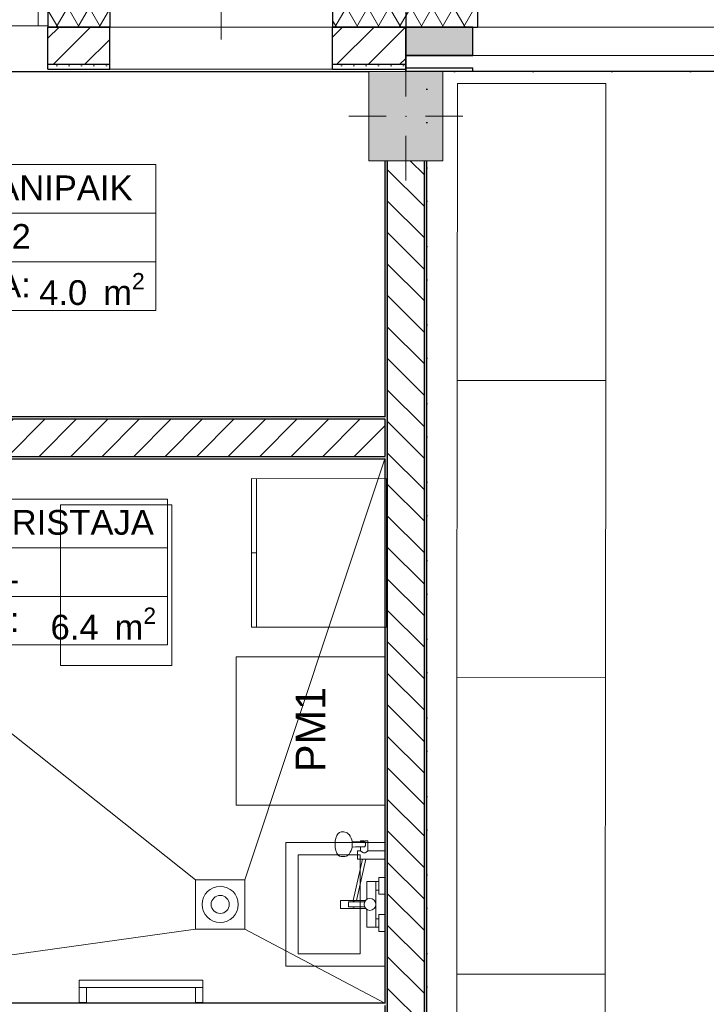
# Model space of a CAD drawing. Header units: millimetres. Extents: x -63554 to 200, y -19084 to 40052.
# Tile 55 of 120: x -37000 to -34226, y -3880 to 100. Entities that reach past the tile are written whole.
import ezdxf
from ezdxf.enums import TextEntityAlignment as Align

# ---------------------------------------------------------------- set-up
doc = ezdxf.new("R2010")
doc.units = ezdxf.units.MM
doc.header["$MEASUREMENT"] = 0
doc.set_wipeout_variables(frame=1)
doc.linetypes.add('Dotted', pattern=[317.499995, 0, -317.499995])
doc.linetypes.add('Wipeout_Contour', pattern=[1000, 0, -1000])
for name, color, linetype in [('1233_Postid', 7, 'Continuous'), ('1241_Välisseinad', 7, 'Continuous'), ('Archicad Windows', 7, 'Continuous'), ('New_014_Ruumi netopind', 7, 'Continuous'), ('New_1241_Välisseinad', 7, 'Continuous'), ('New_1311_Vaheseinad', 7, 'Continuous'), ('New_1321_Põranda kattetarindid', 7, 'Continuous'), ('New_Archicad Door Markers', 7, 'Continuous'), ('New_Archicad Doors', 7, 'Continuous'), ('New_Archicad Window Markers', 7, 'Continuous'), ('New_Archicad Windows', 7, 'Continuous'), ('New_SA- santehnika', 7, 'Continuous'), ('New_SA-mööbel', 7, 'Continuous')]:
    doc.layers.add(name, color=color, linetype=linetype)
for name, color, linetype, lineweight in [('1233_Postid_Pen_No__1', 7, 'Continuous', 13), ('1233_Postid_Pen_No__101', 252, 'Continuous', 13), ('1241_Välisseinad_Pen_No__1', 7, 'Continuous', 13), ('1241_Välisseinad_Pen_No__101', 252, 'Continuous', 13), ('1241_Välisseinad_Pen_No__41', 7, 'Continuous', 25), ('_trapid_Pen_No__141', 7, 'Continuous', 20), ('Archicad Windows_Pen_No__101', 252, 'Continuous', 13), ('New_1241_Välisseinad_Pen_No__101', 252, 'Continuous', 13), ('New_1241_Välisseinad_Pen_No__41', 7, 'Continuous', 25), ('New_1311_Vaheseinad_Pen_No__101', 252, 'Continuous', 13), ('New_1311_Vaheseinad_Pen_No__41', 7, 'Continuous', 25), ('New_1321_Põranda kattetarindid_Pen_No__41', 7, 'Continuous', 25), ('New_Archicad Door Markers_Pen_No__7', 7, 'Continuous', 35), ('New_Archicad Doors_Pen_No__101', 252, 'Continuous', 13), ('New_Archicad Window Markers_Pen_No__1', 7, 'Continuous', 13), ('New_Archicad Window Markers_Pen_No__7', 7, 'Continuous', 35), ('New_Archicad Windows_Pen_No__101', 252, 'Continuous', 13), ('New_Archicad Zone Stamps_Pen_No__1', 7, 'Continuous', 13), ('New_Archicad Zone Stamps_Pen_No__7', 7, 'Continuous', 35), ('New_SA- santehnika_Pen_No__101', 252, 'Continuous', 13), ('New_SA-mööbel_Pen_No__101', 252, 'Continuous', 13)]:
    doc.layers.add(name, color=color, linetype=linetype, lineweight=lineweight)
doc.layers.add('New_Archicad Door Markers_Pen_No__5', color=7, linetype='Continuous', lineweight=25, true_color=0x40a5ff)
doc.layers.add('New_SA-mööbel_Pen_No__86', color=7, linetype='Continuous', lineweight=20, true_color=0x5555ff)
doc.styles.add('GENERATED_STYLE_1', font='arial.ttf')
doc.styles.add('GENERATED_STYLE_2', font='arial.ttf')
pattern_1 = [(0, (0, 0), (0, 86.60254), [0, -50]), (0, (25, 43.3), (0, 86.60254), [0, -50])]
pattern_2 = [(60, (0, 0), (-64.9519, 37.5), []), (120, (0, 0), (64.9519, 37.5), [])]
pattern_3 = [(45, (0, 0), (-63.6396, 63.6396), [])]

# ---------------------------------------------------------------- blocks, each defined once
blk = doc.blocks.new('KORISTAJA_111_24_1', base_point=(-36858, -2132.7))
at = {"layer": 'New_Archicad Zone Stamps_Pen_No__1', "color": 7, "linetype": 'Continuous', "lineweight": 13}
for p, q in [((-36403.5, -1838.1), (-37312.5, -1838.1)), ((-37312.5, -1838.1), (-37312.5, -2427.4)), ((-37312.5, -1838.1), (-36403.5, -1838.1)), ((-37312.5, -2034.5), (-37312.5, -1838.1)), ((-36403.5, -2427.4), (-36403.5, -1838.1)), ((-36403.5, -1838.1), (-36403.5, -2034.5)), ((-36403.5, -2034.5), (-37312.5, -2034.5)), ((-37312.5, -2034.5), (-36403.5, -2034.5)), ((-37312.5, -2230.9), (-37312.5, -2034.5)), ((-36403.5, -2034.5), (-36403.5, -2230.9)), ((-36403.5, -2230.9), (-37312.5, -2230.9)), ((-37312.5, -2230.9), (-36403.5, -2230.9)), ((-37312.5, -2427.4), (-37312.5, -2230.9)), ((-36403.5, -2230.9), (-36403.5, -2427.4)), ((-37312.5, -2427.4), (-36403.5, -2427.4)), ((-36403.5, -2427.4), (-37312.5, -2427.4))]:
    blk.add_line(p, q, dxfattribs=at)
at = {"layer": 'New_Archicad Zone Stamps_Pen_No__7', "color": 7, "lineweight": 35, "insert": (-36875.4, -2276.2), "char_height": 100, "attachment_point": 1, "style": 'GENERATED_STYLE_2'}
blk.add_mtext('\\A1;{\\pql;\\pt0,350;\\fArial|b0|i0|c0|p0;\\W1.000000;6.4\\fArial|b0|i0|c0|p0;\\W1.000000;\\A1{\\H.66x;\\S^  ;}\\fArial|b0|i0|c0|p0;\\W1.000000; m\\fArial|b0|i0|c0|p0;\\W1.000000;\\A1{\\H.66x;\\S2^  ;}}', dxfattribs=at)
at = {"layer": 'New_Archicad Zone Stamps_Pen_No__7', "color": 7, "lineweight": 35, "style": 'GENERATED_STYLE_2'}
for tag, p in [('DUMMY_861', (-36482.1, -1857.7)), ('ROOM_NAME', (-37234, -1881.9)), ('DUMMY_862', (-36482.1, -2054.2)), ('ROOM_NUMBER', (-37234, -2078.3)), ('ceilingCode', (-37234, -2274.7))]:
    blk.add_attdef(tag, text='', height=100, dxfattribs=at).set_placement(p, align=Align.TOP_LEFT)
blk = doc.blocks.new('PANIPAIK_112_31_1', base_point=(-37070.7, -780.5))
at = {"layer": 'New_Archicad Zone Stamps_Pen_No__1', "color": 7, "linetype": 'Continuous', "lineweight": 13}
for p, q in [((-36449.4, -485.9), (-37266.6, -485.9)), ((-37266.6, -485.9), (-37266.6, -1075.2)), ((-37266.6, -485.9), (-36449.4, -485.9)), ((-37266.6, -682.3), (-37266.6, -485.9)), ((-36449.4, -1075.2), (-36449.4, -485.9)), ((-36449.4, -485.9), (-36449.4, -682.3)), ((-36449.4, -682.3), (-37266.6, -682.3)), ((-37266.6, -682.3), (-36449.4, -682.3)), ((-37266.6, -878.7), (-37266.6, -682.3)), ((-36449.4, -682.3), (-36449.4, -878.7)), ((-36449.4, -878.7), (-37266.6, -878.7)), ((-37266.6, -878.7), (-36449.4, -878.7)), ((-37266.6, -1075.2), (-37266.6, -878.7)), ((-36449.4, -878.7), (-36449.4, -1075.2)), ((-37266.6, -1075.2), (-36449.4, -1075.2)), ((-36449.4, -1075.2), (-37266.6, -1075.2))]:
    blk.add_line(p, q, dxfattribs=at)
at = {"layer": 'New_Archicad Zone Stamps_Pen_No__7', "color": 7, "lineweight": 35, "insert": (-36921.3, -924), "char_height": 100, "attachment_point": 1, "style": 'GENERATED_STYLE_2'}
blk.add_mtext('\\A1;{\\pql;\\pt0,350;\\fArial|b0|i0|c0|p0;\\W1.000000;4.0\\fArial|b0|i0|c0|p0;\\W1.000000;\\A1{\\H.66x;\\S^  ;}\\fArial|b0|i0|c0|p0;\\W1.000000; m\\fArial|b0|i0|c0|p0;\\W1.000000;\\A1{\\H.66x;\\S2^  ;}}', dxfattribs=at)
at = {"layer": 'New_Archicad Zone Stamps_Pen_No__7', "color": 7, "lineweight": 35, "style": 'GENERATED_STYLE_2'}
for tag, p in [('DUMMY_861', (-36528, -505.5)), ('ROOM_NAME', (-37188.1, -529.7)), ('DUMMY_862', (-36528, -702)), ('ROOM_NUMBER', (-37188.1, -726.1)), ('ceilingCode', (-37188.1, -922.5))]:
    blk.add_attdef(tag, text='', height=100, dxfattribs=at).set_placement(p, align=Align.TOP_LEFT)
blk = doc.blocks.new('Slab_159_1', base_point=(-29375, -12510.1))
at = {"layer": 'New_1321_Põranda kattetarindid_Pen_No__41', "color": 7, "linetype": 'Dotted', "lineweight": 25, "flags": 128}
blk.add_lwpolyline([(-29375, -12510.1), (-17230, -12510.1), (-17230, -110), (-35355, -110), (-35355, -6260), (-29375, -6260)], close=True, dxfattribs=at)
blk = doc.blocks.new('Opening_6_1')
at = {"color": 254, "linetype": 'Wipeout_Contour', "lineweight": 0, "ltscale": 123661.858212}
blk.add_wipeout([(-35440, -110), (-26390, -110), (-26390, 210), (-35440, 210)], dxfattribs=at).dxf.layer = '1241_Välisseinad'
at = {"layer": '1241_Välisseinad_Pen_No__1', "color": 7, "linetype": 'Continuous', "lineweight": 13, "flags": 128}
for points in [[(-35440, 210), (-35440, -110)], [(-35440, -110), (-26390, -110)]]:
    blk.add_lwpolyline(points, dxfattribs=at)
blk = doc.blocks.new('Wall_35_1', base_point=(-35440, -1675))
at = {"layer": 'New_1311_Vaheseinad_Pen_No__101', "linetype": 'Continuous', "lineweight": 13}
h = blk.add_hatch(dxfattribs=at)
h.set_pattern_fill('PLASTER_0001', color=252, style=0, pattern_type=2)
h.set_pattern_definition(pattern_1)
h.paths.add_polyline_path([(-35525, -1505), (-38430, -1505), (-38430, -1515), (-35525, -1515)])
h = blk.add_hatch(dxfattribs=at)
h.set_pattern_fill('MASONRY_BLOCK_0001', color=252, style=0, pattern_type=2)
h.set_pattern_definition([(225, (0, 0), (-63.6396, 63.6396), [])])
h.paths.add_polyline_path([(-35525, -1515), (-38430, -1515), (-38430, -1665), (-35525, -1665)])
h = blk.add_hatch(dxfattribs=at)
h.set_pattern_fill('PLASTER_0001', color=252, style=0, pattern_type=2)
h.set_pattern_definition(pattern_1)
h.paths.add_polyline_path([(-38430, -1675), (-35525, -1675), (-35525, -1665), (-38430, -1665)])
at = {"layer": 'New_1311_Vaheseinad_Pen_No__41', "color": 7, "linetype": 'Continuous', "lineweight": 25}
for p, q in [((-35525, -1515), (-38430, -1515)), ((-38430, -1665), (-35525, -1665))]:
    blk.add_line(p, q, dxfattribs=at)
at = {"layer": 'New_1311_Vaheseinad_Pen_No__41', "color": 7, "linetype": 'Continuous', "lineweight": 25, "flags": 128}
for points in [[(-35525, -1505), (-38430, -1505)], [(-35525, -1515), (-35525, -1665)], [(-38430, -1675), (-35525, -1675)]]:
    blk.add_lwpolyline(points, dxfattribs=at)
blk = doc.blocks.new('Wall_42_1', base_point=(-35440, -4045))
at = {"layer": 'New_1311_Vaheseinad_Pen_No__101', "linetype": 'Continuous', "lineweight": 13}
h = blk.add_hatch(dxfattribs=at)
h.set_pattern_fill('PLASTER_0001', color=252, style=0, pattern_type=2)
h.set_pattern_definition(pattern_1)
h.paths.add_polyline_path([(-35525, -3875), (-38430, -3875), (-38430, -3885), (-35525, -3885)])
at = {"layer": 'New_1311_Vaheseinad_Pen_No__41', "color": 7, "linetype": 'Continuous', "lineweight": 25, "flags": 128}
blk.add_lwpolyline([(-35525, -3875), (-38430, -3875)], dxfattribs=at)
blk = doc.blocks.new('Wall_47_1', base_point=(-35440, -470))
at = {"layer": 'New_1311_Vaheseinad_Pen_No__101', "linetype": 'Continuous', "lineweight": 13}
h = blk.add_hatch(dxfattribs=at)
h.set_pattern_fill('PLASTER_0001', color=252, style=0, pattern_type=2)
h.set_pattern_definition(pattern_1)
h.paths.add_polyline_path([(-35515, -6154), (-35515, -470), (-35525, -470), (-35525, -6154)])
h = blk.add_hatch(dxfattribs=at)
h.set_pattern_fill('MASONRY_BLOCK_0001', color=252, style=0, pattern_type=2)
h.set_pattern_definition([(315, (0, 0), (63.6396, 63.6396), [])])
h.paths.add_polyline_path([(-35365, -6154), (-35365, -470), (-35515, -470), (-35515, -6154)])
h = blk.add_hatch(dxfattribs=at)
h.set_pattern_fill('PLASTER_0001', color=252, style=0, pattern_type=2)
h.set_pattern_definition(pattern_1)
h.paths.add_polyline_path([(-35355, -6154), (-35355, -470), (-35365, -470), (-35365, -6154)])
at = {"layer": 'New_1311_Vaheseinad_Pen_No__41', "color": 7, "linetype": 'Continuous', "lineweight": 25}
for p, q in [((-35515, -470), (-35515, -6154)), ((-35365, -6154), (-35365, -470)), ((-35515, -6154), (-35525, -6154)), ((-35365, -6154), (-35515, -6154)), ((-35355, -6154), (-35365, -6154))]:
    blk.add_line(p, q, dxfattribs=at)
at = {"layer": 'New_1311_Vaheseinad_Pen_No__41', "color": 7, "linetype": 'Continuous', "lineweight": 25, "flags": 128}
for points in [[(-35525, -470), (-35525, -1505)], [(-35355, -6154), (-35355, -470)], [(-35525, -1515), (-35525, -1665)], [(-35525, -1675), (-35525, -3875)], [(-35525, -3885), (-35525, -4035)], [(-35525, -4045), (-35525, -6180)]]:
    blk.add_lwpolyline(points, dxfattribs=at)
blk = doc.blocks.new('Washer 26[67]_1', base_point=(-35525, -2775))
at = {"layer": 'New_SA-mööbel_Pen_No__101', "color": 252, "linetype": 'Continuous', "lineweight": 13, "flags": 128}
blk.add_lwpolyline([(-35525, -2475), (-36125, -2475), (-36125, -3075), (-35525, -3075)], close=True, dxfattribs=at)
at = {"layer": 'New_SA-mööbel_Pen_No__86', "color": 173, "lineweight": 20, "true_color": 0x5555ff, "style": 'GENERATED_STYLE_2'}
blk.add_attdef('stDisplayText', text='', height=120, rotation=90, dxfattribs=at).set_placement((-35825, -2769.4), align=Align.MIDDLE_CENTER)
blk = doc.blocks.new('Sink General 26[75]_1', base_point=(-35925, -3226.2))
at = {"layer": 'New_SA- santehnika_Pen_No__101', "color": 252, "linetype": 'Continuous', "lineweight": 13}
for p, q in [((-35875, -3276.2), (-35875, -3676.2)), ((-35625, -3276.2), (-35875, -3276.2)), ((-35625, -3676.2), (-35625, -3276.2)), ((-35875, -3676.2), (-35625, -3676.2))]:
    blk.add_line(p, q, dxfattribs=at)
at = {"layer": 'New_SA- santehnika_Pen_No__101', "color": 252, "linetype": 'Continuous', "lineweight": 13, "flags": 128}
blk.add_lwpolyline([(-35925, -3226.2), (-35925, -3726.2), (-35525, -3726.2), (-35525, -3226.2)], close=True, dxfattribs=at)
blk = doc.blocks.new('Wall Mounted Tap 26[76]_1', base_point=(-35525, -3476.2))
at = {"layer": 'New_SA- santehnika_Pen_No__101', "color": 252, "linetype": 'Continuous', "lineweight": 13}
for p, q in [((-35657.1, -3222.3), (-35656.8, -3224.1)), ((-35609.4, -3223.2), (-35622.9, -3223.1)), ((-35619.1, -3223.1), (-35619.1, -3219.2)), ((-35609.4, -3223.2), (-35607.7, -3223.5)), ((-35607.7, -3223.5), (-35606.1, -3224.2)), ((-35605.9, -3224.3), (-35605.9, -3223.2)), ((-35656.8, -3242.4), (-35657.1, -3244.2)), ((-35656.8, -3224.1), (-35656.2, -3233.2)), ((-35656.2, -3233.2), (-35656.8, -3242.4)), ((-35609.4, -3243.2), (-35622.9, -3243.4)), ((-35613.5, -3266.4), (-35622.9, -3259.2)), ((-35607.7, -3243), (-35609.4, -3243.2)), ((-35606.1, -3242.3), (-35607.7, -3243)), ((-35606.1, -3224.2), (-35604.7, -3225.3)), ((-35604.7, -3241.2), (-35606.1, -3242.3)), ((-35604.7, -3225.3), (-35603.7, -3226.7)), ((-35603.7, -3239.7), (-35604.7, -3241.2)), ((-35603.7, -3226.7), (-35603, -3228.4)), ((-35603, -3238.1), (-35603.7, -3239.7)), ((-35603, -3228.4), (-35602.8, -3230.2)), ((-35602.8, -3236.2), (-35603, -3238.1)), ((-35602.8, -3230.2), (-35602.8, -3236.2)), ((-35601.9, -3266.3), (-35593.1, -3259.2)), ((-35561, -3418.2), (-35561, -3384.2)), ((-35549, -3418.2), (-35549, -3384.2)), ((-35672, -3466.2), (-35606.8, -3466.2)), ((-35672, -3486.2), (-35672, -3466.2)), ((-35606.8, -3486.2), (-35672, -3486.2)), ((-35561, -3534.2), (-35561, -3568.2)), ((-35549, -3534.2), (-35549, -3568.2))]:
    blk.add_line(p, q, dxfattribs=at)
at = {"layer": 'New_SA- santehnika_Pen_No__101', "color": 252, "linetype": 'Continuous', "lineweight": 13, "flags": 128}
for points in [[(-35722.8, -3258.2), (-35725.3, -3246.2), (-35726.1, -3233.2), (-35725.3, -3220.3), (-35722.8, -3208.2), (-35718.8, -3197.9), (-35713.6, -3189.9), (-35707.6, -3185), (-35701.1, -3183.2), (-35689.9, -3183.2), (-35686.5, -3183.8), (-35680.1, -3185.4), (-35677.1, -3186.9), (-35671.4, -3191.7), (-35669.3, -3193.8), (-35664.5, -3201), (-35661.3, -3208.3), (-35658.5, -3215.6), (-35657.1, -3222.3), (-35643.9, -3222.7), (-35622.9, -3223.1), (-35622.9, -3219.2), (-35610.1, -3219.2), (-35610.1, -3223.2), (-35609.4, -3223.2), (-35605.9, -3223.2), (-35605.9, -3219.2), (-35593.1, -3219.2), (-35593.1, -3259.2), (-35525, -3259.2), (-35525, -3293.2), (-35635, -3293.2), (-35635, -3259.2), (-35622.9, -3259.2), (-35622.9, -3243.4), (-35643.9, -3243.7), (-35657.1, -3244.2), (-35658.5, -3250.9), (-35661.3, -3258.2), (-35664.5, -3265.5), (-35669.3, -3272.7), (-35671.4, -3274.8), (-35677.1, -3279.6), (-35680.1, -3281.1), (-35686.5, -3282.7), (-35689.9, -3283.2), (-35701.1, -3283.2), (-35707.6, -3281.5), (-35713.6, -3276.6), (-35718.8, -3268.6)], [(-35615.3, -3293.2), (-35602, -3293.2), (-35640, -3460.1), (-35653.3, -3460.1)]]:
    blk.add_lwpolyline(points, close=True, dxfattribs=at)
blk.add_lwpolyline([(-35703.7, -3492.4), (-35703.7, -3460.1), (-35653.3, -3460.1), (-35640, -3460.1), (-35602.7, -3460.1, -0.06464), (-35598, -3456.1), (-35598, -3384.2), (-35549, -3384.2), (-35549, -3367.2), (-35525, -3367.2), (-35525, -3435.2), (-35549, -3435.2), (-35549, -3418.2), (-35561, -3418.2), (-35561, -3534.2), (-35549, -3534.2), (-35549, -3517.2), (-35525, -3517.2), (-35525, -3585.2), (-35549, -3585.2), (-35549, -3568.2), (-35598, -3568.2), (-35598, -3496.4, -0.06464), (-35602.7, -3492.4)], format="xyb", close=True, dxfattribs=at)
at = {"layer": 'New_SA- santehnika_Pen_No__101', "color": 252, "linetype": 'Continuous', "lineweight": 13}
blk.add_circle((-35585, -3476.2), 24, dxfattribs=at)
for centre, radius, start, end in [((-35607.8, -3258.8), 9.5, 232.7028, 308.5777), ((-35650.4, -3476.2), 12, 56.4033, 123.5967), ((-35650.4, -3476.2), 12, 236.4033, 303.5967)]:
    blk.add_arc(centre, radius, start, end, dxfattribs=at)
blk = doc.blocks.new('Designer Table 04 26[79]_1', base_point=(-36385.8, -1860.8))
at = {"layer": 'New_SA-mööbel_Pen_No__101', "color": 252, "linetype": 'Continuous', "lineweight": 13}
for p, q in [((-36835.8, -2510.8), (-36835.8, -1860.8)), ((-36835.8, -1860.8), (-36385.8, -1860.8)), ((-36385.8, -1860.8), (-36385.8, -2510.8)), ((-36385.8, -2510.8), (-36835.8, -2510.8))]:
    blk.add_line(p, q, dxfattribs=at)
blk = doc.blocks.new('Cupboard 26[89]_1', base_point=(-36063.3, -2355))
at = {"layer": 'New_SA-mööbel_Pen_No__101', "color": 252, "linetype": 'Continuous', "lineweight": 13}
for p, q in [((-36043.3, -2355), (-36042.9, -1755)), ((-36063.1, -2055), (-36043.1, -2055)), ((-36063.3, -2355), (-36043.3, -2355))]:
    blk.add_line(p, q, dxfattribs=at)
at = {"layer": 'New_SA-mööbel_Pen_No__101', "color": 252, "linetype": 'Continuous', "lineweight": 13, "flags": 128}
blk.add_lwpolyline([(-36063.3, -2355), (-36062.9, -1755), (-35517.9, -1755.3), (-35518.3, -2355.3)], close=True, dxfattribs=at)
blk = doc.blocks.new('Bookshelf 02 26[115]_1', base_point=(-35234.3, -3758.1))
at = {"layer": 'New_SA-mööbel_Pen_No__101', "color": 252, "linetype": 'Continuous', "lineweight": 13, "flags": 128}
blk.add_lwpolyline([(-35234.3, -3758.1), (-35233.5, -2558.1), (-34633.5, -2558.5), (-34634.3, -3758.5)], close=True, dxfattribs=at)
blk = doc.blocks.new('Bookshelf 02 26[116]_1', base_point=(-35233.5, -2558.1))
at = {"layer": 'New_SA-mööbel_Pen_No__101', "color": 252, "linetype": 'Continuous', "lineweight": 13, "flags": 128}
blk.add_lwpolyline([(-35233.5, -2558.1), (-35232.7, -1358.1), (-34632.7, -1358.5), (-34633.5, -2558.5)], close=True, dxfattribs=at)
blk = doc.blocks.new('Bookshelf 02 26[117]_1', base_point=(-35235, -4958.1))
at = {"layer": 'New_SA-mööbel_Pen_No__101', "color": 252, "linetype": 'Continuous', "lineweight": 13, "flags": 128}
blk.add_lwpolyline([(-35235, -4958.1), (-35234.3, -3758.1), (-34634.3, -3758.5), (-34635, -4958.5)], close=True, dxfattribs=at)
blk = doc.blocks.new('Bookshelf 02 26[118]_1', base_point=(-35232.7, -1358.1))
at = {"layer": 'New_SA-mööbel_Pen_No__101', "color": 252, "linetype": 'Continuous', "lineweight": 13, "flags": 128}
blk.add_lwpolyline([(-35232.7, -1358.1), (-35231.9, -158.1), (-34631.9, -158.5), (-34632.7, -1358.5)], close=True, dxfattribs=at)
blk = doc.blocks.new('Radiator Horizontal Bars 26[284]_1', base_point=(-36260, -3782.4))
at = {"layer": 'New_SA- santehnika_Pen_No__101', "color": 252, "linetype": 'Continuous', "lineweight": 13}
for p, q in [((-36760, -3872.1), (-36760, -3782.1)), ((-36260, -3782.4), (-36760, -3782.1)), ((-36260, -3812.4), (-36760, -3812.1)), ((-36730, -3872.1), (-36730, -3812.1)), ((-36290, -3872.4), (-36290, -3812.4)), ((-36260, -3872.4), (-36260, -3782.4)), ((-36730, -3872.1), (-36760, -3872.1)), ((-36260, -3872.4), (-36290, -3872.4))]:
    blk.add_line(p, q, dxfattribs=at)
at = {"layer": 'New_SA- santehnika_Pen_No__101', "color": 252, "linetype": 'Continuous', "lineweight": 13, "flags": 128}
blk.add_lwpolyline([(-36260, -3872.4), (-36260, -3782.4), (-36760, -3782.1), (-36760, -3872.1), (-36730, -3872.1), (-36730, -3812.1), (-36290, -3812.4), (-36290, -3872.4)], close=True, dxfattribs=at)
blk = doc.blocks.new('W Marker 26_6')
at = {"layer": 'New_Archicad Window Markers_Pen_No__1', "color": 7, "linetype": 'Continuous', "lineweight": 13}
blk.add_line((0, -432.1), (0, 50), dxfattribs=at)
at = {"layer": 'New_Archicad Window Markers_Pen_No__7', "color": 7, "lineweight": 35, "insert": (217.3, -471.3), "char_height": 150, "attachment_point": 7, "rotation": 180, "style": 'GENERATED_STYLE_1'}
blk.add_mtext('\\A1;{\\pql;\\pt0;\\fArial|b0|i0|c0|p0;\\W1.000000;A-03\\fArial|b0|i0|c0|p0;\\W1.000000;\\fArial|b0|i0|c0|p0;\\W1.000000;\\fArial|b0|i0|c0|p0;\\W1.000000;}', dxfattribs=at)
blk = doc.blocks.new('Window 26[244]_1')
at = {"layer": 'New_Archicad Windows_Pen_No__101', "color": 252, "linetype": 'Continuous', "lineweight": 13}
for p, q in [((-36636, 370), (-36886, 370)), ((-35736, 370), (-36636, 370)), ((-36636, 370), (-36636, 362)), ((-36636, 370), (-36636, 362)), ((-36636, 370), (-36636, 362)), ((-35736, 370), (-35736, 362)), ((-35736, 370), (-35736, 362)), ((-35736, 370), (-35736, 362)), ((-35736, 370), (-35456, 370)), ((-36636, 320), (-36636, 300)), ((-36636, 320), (-36636, 300)), ((-36636, 320), (-36636, 300)), ((-35736, 320), (-35736, 300)), ((-35736, 320), (-35736, 300)), ((-35736, 320), (-35736, 300)), ((-36636, 300), (-36521, 300)), ((-36636, 300), (-36636, 215)), ((-36636, 300), (-36636, 215)), ((-36521, 300), (-36521, 215)), ((-36521, 300), (-35851, 300)), ((-35851, 215), (-35851, 300)), ((-35851, 300), (-35736, 300)), ((-35736, 300), (-35736, 215)), ((-35736, 300), (-35736, 215)), ((-36521, 215), (-36636, 215)), ((-36636, 215), (-36636, 70)), ((-36636, 215), (-36636, 70)), ((-35851, 215), (-36521, 215)), ((-35736, 215), (-35851, 215)), ((-35736, 215), (-35736, 70)), ((-35736, 215), (-35736, 70)), ((-35736, 70), (-36636, 70))]:
    blk.add_line(p, q, dxfattribs=at)
at = {"layer": 'New_Archicad Window Markers', "color": 7, "lineweight": 13, "zscale": 1000, "rotation": 180}
blk.add_blockref('W Marker 26_6', (-36186, 70), dxfattribs=at)
blk = doc.blocks.new('W Marker 26_7')
at = {"layer": 'New_Archicad Window Markers_Pen_No__1', "color": 7, "linetype": 'Continuous', "lineweight": 13}
blk.add_line((0, -432.1), (0, 50), dxfattribs=at)
at = {"layer": 'New_Archicad Window Markers_Pen_No__7', "color": 7, "lineweight": 35, "insert": (303, -471.4), "char_height": 150, "attachment_point": 7, "rotation": 180, "style": 'GENERATED_STYLE_1'}
blk.add_mtext('\\A1;{\\pql;\\pt0;\\fArial|b0|i0|c0|p0;\\W1.000000;A-01.1\\fArial|b0|i0|c0|p0;\\W1.000000;\\fArial|b0|i0|c0|p0;\\W1.000000;\\fArial|b0|i0|c0|p0;\\W1.000000;}', dxfattribs=at)
blk = doc.blocks.new('Triple Window 26[245]_1')
at = {"layer": 'New_Archicad Windows_Pen_No__101', "color": 252, "linetype": 'Continuous', "lineweight": 13}
for p in [(-35150, 220), (-35150, 220), (-32750, 70)]:
    blk.add_line(p, (-35150, 70), dxfattribs=at)
at = {"layer": 'New_Archicad Window Markers', "color": 7, "lineweight": 13, "zscale": 1000, "rotation": 180}
blk.add_blockref('W Marker 26_7', (-33950, 70), dxfattribs=at)
blk = doc.blocks.new('D Marker 26_30')
at = {"layer": 'New_Archicad Door Markers_Pen_No__5', "color": 161, "linetype": 'Continuous', "lineweight": 25, "true_color": 0x40a5ff}
blk.add_line((0, -682.1), (0, 50), dxfattribs=at)
at = {"layer": 'New_Archicad Door Markers_Pen_No__7', "color": 7, "lineweight": 35, "insert": (348.8, -683), "char_height": 150, "attachment_point": 7, "rotation": 180, "style": 'GENERATED_STYLE_2'}
blk.add_mtext('\\A1;{\\pql;\\pt0;\\fArial|b0|i0|c0|p0;\\W1.000000;VU-02p\\fArial|b0|i0|c0|p0;\\W1.000000;\\fArial|b0|i0|c0|p0;\\W1.000000;\\fArial|b0|i0|c0|p0;\\W1.000000;}', dxfattribs=at)
blk = doc.blocks.new('Door 26[57]_1')
at = {"layer": 'New_Archicad Doors_Pen_No__101', "color": 252, "linetype": 'Continuous', "lineweight": 13}
for p, q in [((-38096, 190), (-38096, 1360)), ((-38136, 370), (-38128, 370)), ((-38128, 190), (-38128, 370)), ((-36886, 370), (-36894, 370)), ((-36894, 190), (-36894, 370)), ((-38136, 190), (-38096, 190)), ((-38136, 75), (-38136, 190)), ((-38136, 190), (-38136, 75)), ((-38136, 190), (-38136, 75)), ((-36926, 190), (-38096, 190)), ((-38096, 190), (-38096, 75)), ((-36926, 75), (-36926, 190)), ((-36926, 190), (-36886, 190)), ((-36886, 190), (-36886, 75)), ((-36886, 190), (-36886, 75)), ((-36886, 190), (-36886, 75)), ((-38096, 75), (-38136, 75)), ((-38136, 75), (-38136, 70)), ((-38096, 75), (-36926, 75)), ((-36886, 75), (-36926, 75)), ((-36886, 75), (-36886, 70))]:
    blk.add_line(p, q, dxfattribs=at)
blk.add_arc((-38096, 190), 1170, 0, 90, dxfattribs=at)
at = {"layer": 'New_Archicad Door Markers', "color": 161, "lineweight": 25, "true_color": 0x40a5ff, "zscale": 1000, "rotation": 180}
blk.add_blockref('D Marker 26_30', (-37511, 70), dxfattribs=at)
blk = doc.blocks.new('Wall_195_1', base_point=(-17230, 70))
at = {"layer": 'New_1241_Välisseinad_Pen_No__101', "linetype": 'Continuous', "lineweight": 13}
h = blk.add_hatch(dxfattribs=at)
h.set_pattern_fill('BATT_INSULATION_0001', color=252, style=0, pattern_type=2)
h.set_pattern_definition(pattern_2)
h.paths.add_polyline_path([(-36886, 320), (-36886, 190), (-36886, 75), (-36886, 70), (-36636, 70), (-36636, 320)])
h = blk.add_hatch(dxfattribs=at)
h.set_pattern_fill('BATT_INSULATION_0001', color=252, style=0, pattern_type=2)
h.set_pattern_definition(pattern_2)
h.paths.add_polyline_path([(-35736, 70), (-35150, 70), (-35150, 320), (-35736, 320)])
at = {"layer": 'New_1241_Välisseinad_Pen_No__41', "color": 7, "linetype": 'Continuous', "lineweight": 25}
for p, q in [((-36636, 215), (-36636, 70)), ((-35736, 215), (-35736, 70)), ((-35150, 220), (-35150, 70)), ((-36886, 190), (-36886, 75)), ((-36886, 75), (-36886, 70))]:
    blk.add_line(p, q, dxfattribs=at)
at = {"layer": 'New_1241_Välisseinad_Pen_No__41', "color": 7, "linetype": 'Continuous', "lineweight": 25, "flags": 128}
for points in [[(-36886, 70), (-36636, 70)], [(-35736, 70), (-35150, 70)]]:
    blk.add_lwpolyline(points, dxfattribs=at)
at = {"layer": 'New_Archicad Doors', "color": 252, "linetype": 'Continuous', "lineweight": 13}
blk.add_blockref('Door 26[57]_1', (0, 0), dxfattribs=at)
at = {"layer": 'New_Archicad Windows', "color": 252, "linetype": 'Continuous', "lineweight": 13}
for name in ['Window 26[244]_1', 'Triple Window 26[245]_1']:
    blk.add_blockref(name, (0, 0), dxfattribs=at)
blk = doc.blocks.new('Simple Window Opening[257]_1')
at = {"layer": 'New_Archicad Windows_Pen_No__101', "color": 252, "linetype": 'Continuous', "lineweight": 13}
for p, q in [((-36636, -80), (-36636, 70)), ((-35736, 70), (-36636, 70)), ((-35736, -80), (-35736, 70)), ((-36636, -100), (-36636, -80)), ((-35736, -100), (-36636, -100)), ((-35736, -100), (-35736, -80))]:
    blk.add_line(p, q, dxfattribs=at)
blk = doc.blocks.new('Simple Door Opening[59]_1')
at = {"layer": 'New_Archicad Doors_Pen_No__101', "color": 252, "linetype": 'Continuous', "lineweight": 13}
for p, q in [((-38136, -80), (-38136, 70)), ((-36886, -80), (-36886, 70)), ((-38136, -100), (-38136, -80)), ((-36886, -100), (-36886, -80))]:
    blk.add_line(p, q, dxfattribs=at)
blk = doc.blocks.new('Wall_196_1', base_point=(-35440, -100))
at = {"layer": 'New_1241_Välisseinad_Pen_No__101', "linetype": 'Continuous', "lineweight": 13}
h = blk.add_hatch(dxfattribs=at)
h.set_pattern_fill('MASONRY_BLOCK_0001', color=252, style=0, pattern_type=2)
h.set_pattern_definition(pattern_3)
h.paths.add_polyline_path([(-36886, 70), (-36886, 0), (-36886, -80), (-36636, -80), (-36636, 70)])
h = blk.add_hatch(dxfattribs=at)
h.set_pattern_fill('MASONRY_BLOCK_0001', color=252, style=0, pattern_type=2)
h.set_pattern_definition(pattern_3)
h.paths.add_polyline_path([(-35440, 70), (-35736, 70), (-35736, -80), (-35440, -80)])
h = blk.add_hatch(dxfattribs=at)
h.set_pattern_fill('PLASTER_0001', color=252, style=0, pattern_type=2)
h.set_pattern_definition(pattern_1)
h.paths.add_polyline_path([(-36886, -80), (-36886, -100), (-36636, -100), (-36636, -80)])
h = blk.add_hatch(dxfattribs=at)
h.set_pattern_fill('PLASTER_0001', color=252, style=0, pattern_type=2)
h.set_pattern_definition(pattern_1)
h.paths.add_polyline_path([(-35736, -80), (-35736, -100), (-35440, -100), (-35440, -80)])
at = {"layer": 'New_1241_Välisseinad_Pen_No__41', "color": 7, "linetype": 'Continuous', "lineweight": 25}
for p, q in [((-36886, -80), (-36886, 70)), ((-36636, -80), (-36636, 70)), ((-35736, -80), (-35736, 70)), ((-36886, -80), (-36636, -80)), ((-36886, -100), (-36886, -80)), ((-36636, -100), (-36636, -80)), ((-35736, -80), (-35440, -80)), ((-35736, -100), (-35736, -80))]:
    blk.add_line(p, q, dxfattribs=at)
at = {"layer": 'New_1241_Välisseinad_Pen_No__41', "color": 7, "linetype": 'Continuous', "lineweight": 25, "flags": 128}
for points in [[(-36636, 70), (-36886, 70)], [(-35440, 70), (-35736, 70)], [(-35440, -80), (-35440, 70)], [(-36886, -100), (-36636, -100)], [(-35736, -100), (-35440, -100)], [(-35440, -100), (-35440, -80)]]:
    blk.add_lwpolyline(points, dxfattribs=at)
at = {"layer": 'New_Archicad Doors', "color": 252, "linetype": 'Continuous', "lineweight": 13}
blk.add_blockref('Simple Door Opening[59]_1', (0, 0), dxfattribs=at)
at = {"layer": 'New_Archicad Windows', "color": 252, "linetype": 'Continuous', "lineweight": 13}
blk.add_blockref('Simple Window Opening[257]_1', (0, 0), dxfattribs=at)
blk = doc.blocks.new('Wall_197_1', base_point=(-35440, 190))
at = {"layer": 'New_1241_Välisseinad_Pen_No__41', "color": 7, "linetype": 'Continuous', "lineweight": 25, "flags": 128}
for points in [[(-35440, 190), (-35440, -110)], [(-41290, -110), (-35590, -110)]]:
    blk.add_lwpolyline(points, dxfattribs=at)
blk = doc.blocks.new('Simple Window Opening[267]_1')
at = {"layer": 'Archicad Windows_Pen_No__101', "color": 252, "linetype": 'Continuous', "lineweight": 13}
for p, q in [((-35170, -45), (-35170, 70)), ((-32750, 70), (-35170, 70)), ((-32750, -45), (-32750, 70)), ((-32750, -45), (-35170, -45))]:
    blk.add_line(p, q, dxfattribs=at)
blk = doc.blocks.new('Wall_201_1', base_point=(-17230, -45))
at = {"layer": '1241_Välisseinad_Pen_No__101', "linetype": 'Continuous', "lineweight": 0, "true_color": 0x4c4c4c}
blk.add_hatch(color=251, dxfattribs=at).paths.add_polyline_path([(-35440, 70), (-35440, -45), (-35170, -45), (-35170, -10), (-35170, 70)])
at = {"layer": '1241_Välisseinad_Pen_No__41', "color": 7, "linetype": 'Continuous', "lineweight": 25}
blk.add_line((-35170, -45), (-35170, 70), dxfattribs=at)
at = {"layer": '1241_Välisseinad_Pen_No__41', "color": 7, "linetype": 'Continuous', "lineweight": 25, "flags": 128}
for points in [[(-35170, 70), (-35440, 70)], [(-35440, -45), (-35440, 70)], [(-35440, -45), (-35170, -45)]]:
    blk.add_lwpolyline(points, dxfattribs=at)
at = {"layer": 'Archicad Windows', "color": 252, "linetype": 'Continuous', "lineweight": 13}
blk.add_blockref('Simple Window Opening[267]_1', (0, 0), dxfattribs=at)
blk = doc.blocks.new('Simple Window Opening[281]_1')
at = {"layer": 'New_Archicad Windows_Pen_No__101', "color": 252, "linetype": 'Continuous', "lineweight": 13}
for p, q in [((-32750, -45), (-35170, -45)), ((-35170, -108), (-35170, -95)), ((-32750, -108), (-35170, -108)), ((-32750, -108), (-32750, -95))]:
    blk.add_line(p, q, dxfattribs=at)
blk = doc.blocks.new('Wall_205_1', base_point=(-17230, -108))
at = {"layer": 'New_1241_Välisseinad_Pen_No__101', "linetype": 'Continuous', "lineweight": 13}
h = blk.add_hatch(dxfattribs=at)
h.set_pattern_fill('PLASTER_0001', color=252, style=0, pattern_type=2)
h.set_pattern_definition(pattern_1)
h.paths.add_polyline_path([(-35440, -108), (-35170, -108), (-35170, -95), (-35440, -95)])
at = {"layer": 'New_1241_Välisseinad_Pen_No__41', "color": 7, "linetype": 'Continuous', "lineweight": 25}
for p in [(-35440, -95), (-35170, -108)]:
    blk.add_line(p, (-35170, -95), dxfattribs=at)
at = {"layer": 'New_1241_Välisseinad_Pen_No__41', "color": 7, "linetype": 'Continuous', "lineweight": 25, "flags": 128}
for points in [[(-35170, -45), (-35440, -45)], [(-35440, -108), (-35440, -95)], [(-35440, -108), (-35170, -108)]]:
    blk.add_lwpolyline(points, dxfattribs=at)
at = {"layer": 'New_Archicad Windows', "color": 252, "linetype": 'Continuous', "lineweight": 13}
blk.add_blockref('Simple Window Opening[281]_1', (0, 0), dxfattribs=at)
blk = doc.blocks.new('Column_179_1', base_point=(-35440, -290))
at = {"layer": '1233_Postid_Pen_No__101', "linetype": 'Continuous', "lineweight": 0, "true_color": 0x4c4c4c}
blk.add_hatch(color=251, dxfattribs=at).paths.add_polyline_path([(-35590, -110), (-35590, -470), (-35290, -470), (-35290, -110), (-35440, -110)])
at = {"layer": '1233_Postid_Pen_No__1', "color": 7, "linetype": 'Continuous', "lineweight": 13}
for p, q in [((-35440, -210), (-35440, -30)), ((-35520, -290), (-35670, -290)), ((-35360, -290), (-35210, -290)), ((-35440, -370), (-35440, -550))]:
    blk.add_line(p, q, dxfattribs=at)
at = {"layer": '1233_Postid_Pen_No__1', "color": 7, "linetype": 'Continuous', "lineweight": 13, "flags": 128}
blk.add_lwpolyline([(-35440, -110), (-35590, -110), (-35590, -470), (-35290, -470), (-35290, -110)], dxfattribs=at)
at = {"layer": '1233_Postid_Pen_No__1', "color": 7, "linetype": 'Continuous', "lineweight": 13}
blk.add_point((-35440, -290), dxfattribs=at)

msp = doc.modelspace()

# ---------------------------------------------------------------- linework, layer by layer
at = {"layer": '_trapid_Pen_No__141', "color": 7, "linetype": 'Continuous', "lineweight": 20, "flags": 128}
for points in [[(-36290, -3376.2), (-38430, -1675)], [(-36090, -3376.2), (-35525, -1675)], [(-36290, -3576.2), (-38430, -3875)], [(-36090, -3576.2), (-35525, -3875)]]:
    msp.add_lwpolyline(points, dxfattribs=at)
msp.add_lwpolyline([(-36090, -3376.2), (-36090, -3576.2), (-36290, -3576.2), (-36290, -3376.2)], close=True, dxfattribs=at)
at = {"layer": '_trapid_Pen_No__141', "color": 7, "linetype": 'Continuous', "lineweight": 20}
for radius in [73.2, 36.6]:
    msp.add_circle((-36190, -3476.2), radius, dxfattribs=at)
at = {"layer": 'New_014_Ruumi netopind', "color": 254, "linetype": 'Continuous', "lineweight": 0, "true_color": 0xfdf2d0, "flags": 128}
for points in [[(-35525, -1505), (-35525, -470), (-35590, -470), (-35590, -110), (-38430, -110), (-38430, -1505)], [(-35355, -6154), (-29545, -6154), (-29545, -470), (-29610, -470), (-29610, -110), (-35290, -110), (-35290, -470), (-35355, -470)], [(-35525, -3875), (-35525, -1675), (-38430, -1675), (-38430, -3875)]]:
    msp.add_lwpolyline(points, close=True, dxfattribs=at)
at = {"layer": 'New_1321_Põranda kattetarindid_Pen_No__41', "color": 7, "linetype": 'Dotted', "lineweight": 25, "flags": 128}
msp.add_lwpolyline([(-47590, -12510.1), (-29375, -12510.1), (-29375, -6380), (-35355, -6380), (-35355, -110), (-47650, -110), (-47650, -6130.1), (-44440, -6130.1), (-44439.7, -6467.6), (-47589.7, -6470.1)], close=True, dxfattribs=at)

# ---------------------------------------------------------------- block references
at = {"layer": 'New_014_Ruumi netopind', "color": 252, "linetype": 'Continuous', "lineweight": 13}
for name, p, values in [('PANIPAIK_112_31_1', (-37070.7, -780.5), {'ROOM_NAME': 'PANIPAIK', 'ROOM_NUMBER': '112', 'ceilingCode': 'CA: '}), ('KORISTAJA_111_24_1', (-36858, -2132.7), {'ROOM_NAME': 'KORISTAJA', 'ROOM_NUMBER': '111', 'ceilingCode': 'CA: '})]:
    msp.add_blockref(name, p, dxfattribs=at).add_auto_attribs(values)
at = {"layer": 'New_1311_Vaheseinad', "color": 7, "lineweight": 25}
for name, p in [('Wall_35_1', (-35440, -1675)), ('Wall_47_1', (-35440, -470)), ('Wall_42_1', (-35440, -4045))]:
    msp.add_blockref(name, p, dxfattribs=at)
at = {"layer": 'New_1321_Põranda kattetarindid', "color": 7, "linetype": 'Dotted', "lineweight": 25}
msp.add_blockref('Slab_159_1', (-29375, -12510.1), dxfattribs=at)
at = {"layer": 'New_SA- santehnika', "color": 252, "linetype": 'Continuous', "lineweight": 13}
for name, p in [('Wall Mounted Tap 26[76]_1', (-35525, -3476.2)), ('Sink General 26[75]_1', (-35925, -3226.2)), ('Radiator Horizontal Bars 26[284]_1', (-36260, -3782.4))]:
    msp.add_blockref(name, p, dxfattribs=at)
at = {"layer": 'New_SA-mööbel', "color": 252, "linetype": 'Continuous', "lineweight": 13}
for name, p in [('Bookshelf 02 26[116]_1', (-35233.5, -2558.1)), ('Cupboard 26[89]_1', (-36063.3, -2355)), ('Designer Table 04 26[79]_1', (-36385.8, -1860.8)), ('Bookshelf 02 26[115]_1', (-35234.3, -3758.1)), ('Bookshelf 02 26[117]_1', (-35235, -4958.1))]:
    msp.add_blockref(name, p, dxfattribs=at)
msp.add_blockref('Washer 26[67]_1', (-35525, -2775), dxfattribs=at).add_auto_attribs({'stDisplayText': 'PM1'})

# ---------------------------------------------------------------- next in the draw order: block references
at = {"layer": '1241_Välisseinad', "color": 7, "linetype": 'Continuous', "lineweight": 13}
msp.add_blockref('Opening_6_1', (0, 0), dxfattribs=at)

# ---------------------------------------------------------------- next in the draw order: block references
at = {"layer": '1233_Postid', "color": 7, "lineweight": 13}
msp.add_blockref('Column_179_1', (-35440, -290), dxfattribs=at)
at = {"layer": '1241_Välisseinad', "color": 7, "lineweight": 25}
msp.add_blockref('Wall_201_1', (-17230, -45), dxfattribs=at)
at = {"layer": 'New_1241_Välisseinad', "color": 7, "lineweight": 25}
for name, p in [('Wall_195_1', (-17230, 70)), ('Wall_197_1', (-35440, 190)), ('Wall_196_1', (-35440, -100)), ('Wall_205_1', (-17230, -108))]:
    msp.add_blockref(name, p, dxfattribs=at)
at = {"layer": 'New_SA-mööbel', "color": 252, "linetype": 'Continuous', "lineweight": 13}
msp.add_blockref('Bookshelf 02 26[118]_1', (-35232.7, -1358.1), dxfattribs=at)

doc.saveas('drawing.dxf')
